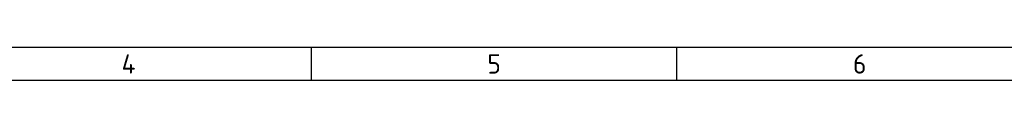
# Model space of a CAD drawing. Extents: x -15 to 412, y 11 to 308.
# Tile 5 of 10: x 115.98 to 205.71, y 284.56 to 287.59. Entities that reach past the tile are written whole.
import ezdxf

# ---------------------------------------------------------------- set-up
doc = ezdxf.new("R2010")
doc.units = 0
doc.layers.get('0').update_dxf_attribs({"linetype": 'CONTINUOUS'})
doc.layers.add('DEFAULT', color=7, linetype='CONTINUOUS')

msp = doc.modelspace()

# ---------------------------------------------------------------- linework, layer by layer
at = {"color": 7, "linetype": 'CONTINUOUS'}
for p, q in [((412.092, 287.5885), (6.2345, 287.5885)), ((142.5299, 287.5885), (142.5299, 284.5597)), ((175.8466, 287.5885), (175.8466, 284.5597))]:
    msp.add_line(p, q, dxfattribs=at)
at = {"layer": 'DEFAULT', "color": 7, "linetype": 'CONTINUOUS'}
msp.add_line((412.092, 284.5597), (6.2345, 284.5597), dxfattribs=at)

# ---------------------------------------------------------------- texts
at = {"char_height": 1.766793, "width": 1.987652, "attachment_point": 8}
for s, insert in [('{\\fSolid Edge ANSI|b0||i0||c0|p34;\\C7;\\H1.766793;\\W1.;4}', (125.9017, 285.1957)), ('{\\fSolid Edge ANSI|b0||i0||c0|p34;\\C7;\\H1.766793;\\W1.;5}', (159.2184, 285.1957)), ('{\\fSolid Edge ANSI|b0||i0||c0|p34;\\C7;\\H1.766793;\\W1.;6}', (192.535, 285.1957))]:
    msp.add_mtext(s, dxfattribs=dict(at, insert=insert))

doc.saveas('drawing.dxf')
